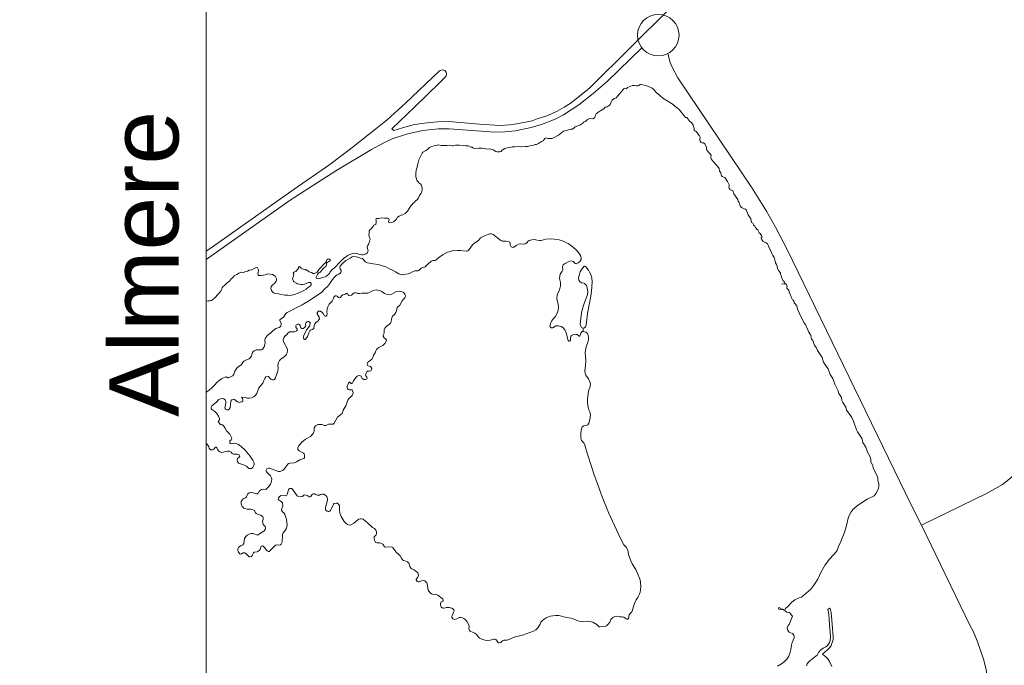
# Model space of a CAD drawing. Header units: metres. Extents: x 160756 to 160966, y 503283 to 503570.
# Tile 20 of 26: x 160910.49 to 160922.35, y 503379.82 to 503387.6. Entities that reach past the tile are written whole.
import ezdxf

# ---------------------------------------------------------------- set-up
doc = ezdxf.new("R2010")
doc.units = ezdxf.units.M
doc.header["$MEASUREMENT"] = 0
doc.linetypes.add('DGN Style 7', pattern=[13.626466, 6.13191, -2.725293, 2.04397, -2.725293])
for name, color, linetype, lineweight in [('kader', 7, 'Continuous', 0), ('tekening-onderhoek', 7, 'Continuous', 0), ('X-TA-MAATVOERING', 7, 'Continuous', 0)]:
    doc.layers.add(name, color=color, linetype=linetype, lineweight=lineweight)
doc.styles.add('ARIAL', font='arial.ttf', dxfattribs={"height": 2.5})
doc.styles.add('Style-Arial', font='arial.ttf')

# ---------------------------------------------------------------- blocks, each defined once
blk = doc.blocks.new('KA3')
at = {"linetype": 'DGN Style 7'}
blk.add_wipeout([(4200, 0), (4200, 2946), (0, 2946), (0, 0), (4200, 0), (4080, 110), (118.4, 110), (118.4, 2836), (4080, 2836), (4080, 110)], dxfattribs=at)
blk = doc.blocks.new('TOP_zwartwit')
at = {"flags": 128}
for points in [[(-82.639, -73.7), (-83.987, -75.033), (-84.536, -75.578), (-84.757, -75.794), (-85.085, -76.066), (-85.232, -76.178), (-85.374, -76.265), (-85.545, -76.363), (-85.77, -76.464), (-86.021, -76.545), (-86.148, -76.593), (-86.345, -76.635), (-86.569, -76.677), (-86.689, -76.687), (-86.92, -76.703), (-87.41, -76.677), (-88.066, -76.616), (-88.332, -76.61), (-88.511, -76.622), (-88.672, -76.642), (-88.977, -76.685), (-89.269, -76.758), (-89.479, -76.826), (-89.525, -76.785), (-88.972, -76.254), (-88.389, -75.686), (-88.233, -75.532), (-88.219, -75.512), (-88.206, -75.464), (-88.216, -75.418), (-88.25, -75.378), (-88.27, -75.37), (-88.315, -75.361), (-88.36, -75.377), (-88.383, -75.393), (-89.2, -76.169), (-89.639, -76.571), (-90.494, -77.247), (-91.019, -77.643), (-91.882, -78.244), (-93.825, -79.616), (-94, -79.739)], [(-94, -79.934), (-91.975, -78.508), (-90.878, -77.798), (-90.013, -77.282), (-89.721, -77.121), (-89.517, -77.028), (-89.174, -76.911), (-88.791, -76.823), (-88.4, -76.785), (-88.145, -76.785), (-87.048, -76.864), (-86.804, -76.858), (-86.549, -76.833), (-86.166, -76.756), (-85.917, -76.681), (-85.592, -76.551), (-85.391, -76.447), (-85.201, -76.332), (-85.018, -76.209), (-84.672, -75.937), (-84.336, -75.641), (-83.503, -74.83)], [(-82.876, -74.973), (-82.817, -75.183), (-82.77, -75.299), (-82.632, -75.559), (-80.86, -78.196), (-80.498, -78.774), (-80.277, -79.157), (-80.006, -79.682), (-77.015, -85.846), (-76.765, -86.341)], [(-80.229, -89.741), (-80.139, -89.685), (-80.067, -89.628), (-80.011, -89.567), (-79.963, -89.495), (-79.925, -89.405), (-79.908, -89.337), (-79.897, -89.235), (-79.88, -89.168), (-79.833, -89.054), (-79.829, -89.032), (-79.84, -88.989), (-79.853, -88.97), (-79.873, -88.951), (-79.951, -88.923), (-79.985, -88.882), (-79.993, -88.857), (-79.996, -88.811), (-79.975, -88.758), (-79.953, -88.735), (-79.868, -88.53), (-79.906, -88.504), (-79.93, -88.46), (-79.954, -88.444), (-80.011, -88.435), (-80.034, -88.422), (-80.047, -88.404), (-80.093, -88.38), (-80.169, -88.361), (-80.171, -88.364), (-80.187, -88.371), (-80.202, -88.367), (-80.21, -88.352), (-80.207, -88.336), (-80.192, -88.327), (-80.175, -88.332), (-80.166, -88.347), (-80.166, -88.349), (-80.09, -88.371), (-80.047, -88.368), (-80.04, -88.347), (-79.977, -88.296), (-79.888, -88.198), (-79.815, -88.143), (-79.71, -88.091), (-79.655, -88.073), (-79.611, -88.045), (-79.431, -87.879), (-79.354, -87.783), (-79.262, -87.64), (-79.177, -87.461), (-79.082, -87.299), (-78.978, -87.159), (-78.884, -87.054), (-78.815, -86.986), (-78.792, -86.95), (-78.765, -86.851), (-78.705, -86.734), (-78.623, -86.536), (-78.585, -86.416), (-78.518, -86.138), (-78.458, -86.019), (-78.409, -85.954), (-78.38, -85.928), (-78.302, -85.863), (-78.075, -85.712), (-77.905, -85.629), (-77.852, -85.57), (-77.82, -85.516), (-77.797, -85.448), (-77.79, -85.403), (-77.793, -85.335), (-77.813, -85.267), (-77.818, -85.198), (-77.832, -85.153), (-77.929, -84.969), (-77.932, -84.9), (-77.976, -84.832), (-77.983, -84.81), (-77.981, -84.764), (-78, -84.696), (-78.067, -84.58), (-78.104, -84.462), (-78.175, -84.35), (-78.184, -84.327), (-78.192, -84.259), (-78.305, -84.088), (-78.331, -84.04), (-78.402, -83.836), (-78.444, -83.745), (-78.487, -83.674), (-78.566, -83.566), (-78.589, -83.498), (-78.661, -83.379), (-78.68, -83.333), (-78.694, -83.265), (-78.742, -83.194), (-78.752, -83.171), (-78.768, -83.103), (-78.853, -82.941), (-78.901, -82.805), (-78.961, -82.711), (-79.015, -82.575), (-79.04, -82.53), (-79.121, -82.413), (-79.158, -82.3), (-79.268, -82.127), (-79.303, -82.058), (-79.318, -82.033), (-79.339, -82.005), (-79.348, -81.985), (-79.353, -81.96), (-79.371, -81.906), (-79.382, -81.885), (-79.395, -81.872), (-79.412, -81.848), (-79.424, -81.826), (-79.426, -81.807), (-79.422, -81.791), (-79.422, -81.776), (-79.429, -81.763), (-79.454, -81.725), (-79.478, -81.684), (-79.504, -81.628), (-79.541, -81.539), (-79.56, -81.503), (-79.587, -81.462), (-79.629, -81.388), (-79.702, -81.238), (-79.739, -81.148), (-79.751, -81.125), (-79.759, -81.105), (-79.76, -81.085), (-79.77, -81.054), (-79.781, -81.033), (-79.798, -81.011), (-79.819, -80.99), (-79.83, -80.982), (-79.834, -80.969), (-79.832, -80.959), (-79.841, -80.937), (-79.858, -80.919), (-79.87, -80.908), (-79.88, -80.891), (-79.893, -80.862), (-79.905, -80.828), (-79.923, -80.794), (-79.938, -80.755), (-79.948, -80.713), (-79.963, -80.678), (-79.999, -80.637), (-80.005, -80.625), (-80.004, -80.608), (-79.997, -80.598), (-80.01, -80.567), (-80.019, -80.534), (-80.036, -80.523), (-80.133, -80.531), (-80.133, -80.529), (-80.04, -80.521), (-80.058, -80.51), (-80.066, -80.501), (-80.072, -80.489), (-80.073, -80.478), (-80.074, -80.466), (-80.082, -80.456), (-80.1, -80.441), (-80.115, -80.417), (-80.13, -80.389), (-80.139, -80.36), (-80.147, -80.325), (-80.16, -80.288), (-80.161, -80.256), (-80.166, -80.246), (-80.176, -80.243), (-80.196, -80.219), (-80.206, -80.198), (-80.222, -80.166), (-80.238, -80.124), (-80.24, -80.11), (-80.238, -80.098), (-80.247, -80.074), (-80.26, -80.053), (-80.277, -80.013), (-80.291, -79.973), (-80.3, -79.942), (-80.306, -79.916), (-80.316, -79.888), (-80.328, -79.865), (-80.342, -79.843), (-80.354, -79.822), (-80.366, -79.795), (-80.373, -79.768), (-80.398, -79.709), (-80.41, -79.7), (-80.421, -79.685), (-80.453, -79.613), (-80.461, -79.588), (-80.474, -79.561), (-80.503, -79.537), (-80.522, -79.527), (-80.543, -79.52), (-80.579, -79.498), (-80.604, -79.473), (-80.616, -79.448), (-80.625, -79.427), (-80.622, -79.415), (-80.614, -79.407), (-80.607, -79.401), (-80.604, -79.394), (-80.605, -79.387), (-80.611, -79.373), (-80.62, -79.361), (-80.63, -79.346), (-80.642, -79.324), (-80.645, -79.314), (-80.652, -79.306), (-80.664, -79.3), (-80.672, -79.29), (-80.704, -79.23), (-80.706, -79.211), (-80.712, -79.211), (-80.719, -79.209), (-80.735, -79.195), (-80.759, -79.168), (-80.779, -79.133), (-80.807, -79.109), (-80.808, -79.09), (-80.829, -79.064), (-80.855, -79.041), (-80.879, -78.954), (-80.943, -78.856), (-80.987, -78.737), (-81.002, -78.721), (-81.036, -78.713), (-81.096, -78.683), (-81.13, -78.646), (-81.14, -78.626), (-81.154, -78.565), (-81.177, -78.53), (-81.191, -78.49), (-81.283, -78.351), (-81.31, -78.274), (-81.34, -78.268), (-81.37, -78.254), (-81.384, -78.24), (-81.397, -78.216), (-81.405, -78.197), (-81.395, -78.158), (-81.4, -78.138), (-81.441, -78.055), (-81.505, -77.962), (-81.522, -77.949), (-81.569, -77.933), (-81.583, -77.919), (-81.591, -77.899), (-81.601, -77.84), (-81.627, -77.806), (-81.642, -77.742), (-81.655, -77.72), (-81.702, -77.659), (-81.783, -77.577), (-81.828, -77.51), (-81.838, -77.488), (-81.84, -77.468), (-81.834, -77.422), (-81.933, -77.303), (-81.943, -77.28), (-81.945, -77.235), (-81.985, -77.144), (-82.017, -77.121), (-82.033, -77.127), (-82.05, -77.123), (-82.078, -77.106), (-82.094, -77.087), (-82.105, -77.042), (-82.092, -76.984), (-82.111, -76.951), (-82.189, -76.854), (-82.224, -76.835), (-82.237, -76.816), (-82.244, -76.792), (-82.246, -76.735), (-82.266, -76.696), (-82.308, -76.636), (-82.345, -76.609), (-82.415, -76.514), (-82.453, -76.51), (-82.606, -76.32), (-82.642, -76.285), (-82.706, -76.237), (-82.749, -76.202), (-82.79, -76.179), (-82.996, -76.044), (-83.068, -75.979), (-83.093, -75.956), (-83.151, -75.915), (-83.19, -75.868), (-83.206, -75.847), (-83.249, -75.802), (-83.322, -75.776), (-83.384, -75.749), (-83.456, -75.732), (-83.511, -75.715), (-83.534, -75.716), (-83.554, -75.727), (-83.577, -75.741), (-83.601, -75.748), (-83.636, -75.746), (-83.681, -75.738), (-83.726, -75.745), (-83.81, -75.776), (-83.851, -75.793), (-83.875, -75.824), (-83.928, -75.817), (-83.943, -75.826), (-84.08, -75.992), (-84.121, -76.04), (-84.166, -76.056), (-84.22, -76.094), (-84.232, -76.127), (-84.266, -76.196), (-84.288, -76.223), (-84.339, -76.255), (-84.382, -76.261), (-84.417, -76.302), (-84.458, -76.328), (-84.499, -76.351), (-84.526, -76.368), (-84.567, -76.404), (-84.604, -76.421), (-84.616, -76.453), (-84.627, -76.49), (-84.644, -76.519), (-84.68, -76.541), (-84.759, -76.54), (-84.811, -76.565), (-84.86, -76.607), (-84.905, -76.626), (-84.931, -76.657), (-84.976, -76.69), (-85.04, -76.71), (-85.105, -76.736), (-85.127, -76.754), (-85.173, -76.792), (-85.212, -76.791), (-85.291, -76.822), (-85.39, -76.845), (-85.43, -76.871), (-85.512, -76.938), (-85.613, -76.993), (-85.666, -77.023), (-85.728, -77.019), (-85.765, -77.017), (-85.809, -77.006), (-85.836, -77.018), (-85.856, -77.042), (-85.883, -77.078), (-85.916, -77.095), (-85.992, -77.14), (-86.039, -77.161), (-86.075, -77.165), (-86.092, -77.17), (-86.113, -77.179), (-86.166, -77.184), (-86.257, -77.211), (-86.315, -77.209), (-86.41, -77.217), (-86.472, -77.209), (-86.561, -77.22), (-86.625, -77.22), (-86.694, -77.236), (-86.747, -77.241), (-86.802, -77.259), (-86.84, -77.283), (-86.876, -77.308), (-86.891, -77.336), (-86.93, -77.341), (-86.988, -77.342), (-87.017, -77.33), (-87.086, -77.29), (-87.113, -77.287), (-87.167, -77.27), (-87.24, -77.278), (-87.283, -77.259), (-87.351, -77.255), (-87.433, -77.252), (-87.528, -77.262), (-87.575, -77.241), (-87.588, -77.228), (-87.62, -77.229), (-87.681, -77.197), (-87.752, -77.198), (-87.811, -77.186), (-87.904, -77.181), (-87.992, -77.183), (-88.05, -77.198), (-88.074, -77.192), (-88.136, -77.177), (-88.19, -77.19), (-88.267, -77.189), (-88.336, -77.184), (-88.408, -77.174), (-88.455, -77.185), (-88.507, -77.197), (-88.566, -77.209), (-88.62, -77.235), (-88.668, -77.283), (-88.704, -77.312), (-88.781, -77.346), (-88.796, -77.375), (-88.857, -77.499), (-88.879, -77.531), (-88.898, -77.626), (-88.916, -77.709), (-88.937, -77.779), (-88.949, -77.865), (-88.951, -77.94), (-88.943, -77.967), (-88.926, -78.024), (-88.908, -78.051), (-88.878, -78.082), (-88.864, -78.1), (-88.832, -78.113), (-88.808, -78.149), (-88.8, -78.17), (-88.795, -78.223), (-88.796, -78.261), (-88.8, -78.295), (-88.819, -78.333), (-88.862, -78.397), (-88.884, -78.451), (-88.913, -78.5), (-88.952, -78.522), (-88.976, -78.557), (-89.017, -78.587), (-89.04, -78.607), (-89.069, -78.645), (-89.11, -78.703), (-89.152, -78.772), (-89.202, -78.824), (-89.26, -78.86), (-89.301, -78.867), (-89.351, -78.889), (-89.39, -78.914), (-89.425, -78.971), (-89.485, -79.027), (-89.526, -79.047), (-89.579, -79.049), (-89.595, -79.04), (-89.605, -79.021), (-89.587, -78.977), (-89.597, -78.958), (-89.629, -78.94), (-89.7, -78.936), (-89.768, -78.935), (-89.837, -78.949), (-89.903, -78.951), (-89.914, -78.963), (-89.907, -78.995), (-89.904, -79.036), (-89.912, -79.089), (-89.956, -79.111), (-89.992, -79.153), (-90.017, -79.187), (-90.05, -79.212), (-90.073, -79.25), (-90.069, -79.277), (-90.071, -79.302), (-90.082, -79.356), (-90.065, -79.4), (-90.053, -79.426), (-90.052, -79.444), (-90.058, -79.476), (-90.068, -79.493), (-90.076, -79.53), (-90.091, -79.573), (-90.109, -79.603), (-90.117, -79.633), (-90.115, -79.671), (-90.104, -79.7), (-90.098, -79.726), (-90.104, -79.745), (-90.124, -79.784), (-90.146, -79.802), (-90.217, -79.82), (-90.247, -79.82), (-90.297, -79.815), (-90.322, -79.807), (-90.35, -79.798), (-90.375, -79.795), (-90.421, -79.785), (-90.471, -79.789), (-90.576, -79.833), (-90.606, -79.851), (-90.641, -79.876), (-90.681, -79.902), (-90.713, -79.934), (-90.742, -79.959), (-90.787, -80.005), (-90.824, -80.051), (-90.852, -80.081), (-90.908, -80.133), (-90.963, -80.178), (-90.987, -80.208), (-91.009, -80.232), (-91.022, -80.26), (-91.035, -80.279), (-91.053, -80.298), (-91.074, -80.317), (-91.1, -80.339), (-91.129, -80.35), (-91.167, -80.361), (-91.206, -80.373), (-91.264, -80.397), (-91.328, -80.401), (-91.341, -80.397), (-91.347, -80.374), (-91.347, -80.359), (-91.335, -80.33), (-91.314, -80.295), (-91.3, -80.274), (-91.282, -80.26), (-91.263, -80.251), (-91.244, -80.234), (-91.205, -80.188), (-91.17, -80.144), (-91.139, -80.119), (-91.12, -80.101), (-91.101, -80.068), (-91.097, -80.051), (-91.103, -80.039), (-91.098, -80.023), (-91.086, -80.01), (-91.068, -79.999), (-91.054, -79.99), (-91.028, -79.977), (-91.015, -79.963), (-91.012, -79.946), (-91.024, -79.933), (-91.046, -79.92), (-91.069, -79.924), (-91.091, -79.946), (-91.112, -79.992), (-91.154, -80.038), (-91.189, -80.073), (-91.239, -80.127), (-91.281, -80.17), (-91.31, -80.219), (-91.326, -80.239), (-91.358, -80.261), (-91.391, -80.273), (-91.424, -80.276), (-91.463, -80.25), (-91.515, -80.23), (-91.565, -80.195), (-91.589, -80.193), (-91.608, -80.178), (-91.66, -80.171), (-91.715, -80.143), (-91.751, -80.106), (-91.773, -80.12), (-91.777, -80.141), (-91.795, -80.172), (-91.836, -80.224), (-91.89, -80.239), (-91.901, -80.262), (-91.89, -80.291), (-91.892, -80.341), (-91.908, -80.377), (-91.921, -80.395), (-91.914, -80.421), (-91.899, -80.458), (-91.877, -80.477), (-91.823, -80.508), (-91.799, -80.525), (-91.749, -80.534), (-91.723, -80.542), (-91.678, -80.542), (-91.632, -80.527), (-91.535, -80.488), (-91.485, -80.488), (-91.47, -80.516), (-91.474, -80.546), (-91.494, -80.575), (-91.563, -80.629), (-91.587, -80.651), (-91.7, -80.718), (-91.732, -80.722), (-91.786, -80.75), (-91.875, -80.783), (-91.977, -80.804), (-92.029, -80.798), (-92.101, -80.794), (-92.192, -80.781), (-92.255, -80.765), (-92.345, -80.757), (-92.376, -80.737), (-92.411, -80.711), (-92.428, -80.683), (-92.443, -80.631), (-92.437, -80.598), (-92.421, -80.568), (-92.398, -80.549), (-92.354, -80.514), (-92.326, -80.481), (-92.311, -80.462), (-92.304, -80.44), (-92.302, -80.399), (-92.341, -80.341), (-92.361, -80.319), (-92.4, -80.297), (-92.456, -80.286), (-92.515, -80.282), (-92.582, -80.306), (-92.673, -80.321), (-92.731, -80.321), (-92.749, -80.306), (-92.757, -80.284), (-92.751, -80.247), (-92.741, -80.202), (-92.745, -80.167), (-92.76, -80.138), (-92.797, -80.131), (-92.84, -80.15), (-92.901, -80.184), (-92.963, -80.193), (-93.003, -80.221), (-93.044, -80.226), (-93.106, -80.247), (-93.144, -80.245), (-93.214, -80.267), (-93.264, -80.298), (-93.329, -80.33), (-93.349, -80.36), (-93.376, -80.389), (-93.4, -80.403), (-93.417, -80.424), (-93.448, -80.469), (-93.461, -80.474), (-93.484, -80.493), (-93.515, -80.526), (-93.553, -80.551), (-93.587, -80.586), (-93.604, -80.602), (-93.618, -80.604), (-93.616, -80.62), (-93.626, -80.647), (-93.653, -80.708), (-93.714, -80.775), (-93.793, -80.859), (-93.844, -80.907), (-93.874, -80.928), (-93.904, -80.932), (-93.951, -80.935), (-94, -80.938), (-94, -80.938)], [(-94, -83.132), (-94, -83.132), (-93.982, -83.124), (-93.931, -83.088), (-93.86, -83.029), (-93.791, -82.959), (-93.74, -82.9), (-93.687, -82.853), (-93.631, -82.815), (-93.546, -82.772), (-93.52, -82.768), (-93.478, -82.786), (-93.461, -82.786), (-93.378, -82.751), (-93.36, -82.737), (-93.333, -82.704), (-93.31, -82.628), (-93.264, -82.554), (-93.228, -82.521), (-93.164, -82.483), (-93.147, -82.466), (-93.122, -82.423), (-93.089, -82.388), (-93.03, -82.354), (-92.966, -82.331), (-92.932, -82.302), (-92.905, -82.256), (-92.887, -82.18), (-92.868, -82.154), (-92.845, -82.134), (-92.794, -82.116), (-92.743, -82.11), (-92.667, -82.112), (-92.65, -82.106), (-92.631, -82.089), (-92.602, -82.044), (-92.592, -82.018), (-92.58, -81.941), (-92.586, -81.89), (-92.583, -81.875), (-92.57, -81.828), (-92.534, -81.778), (-92.495, -81.744), (-92.458, -81.722), (-92.397, -81.652), (-92.325, -81.601), (-92.24, -81.573), (-92.219, -81.559), (-92.205, -81.542), (-92.192, -81.496), (-92.195, -81.477), (-92.227, -81.403), (-92.223, -81.389), (-92.208, -81.372), (-92.171, -81.352), (-92.138, -81.326), (-92.077, -81.241), (-92.045, -81.211), (-91.69, -81.027), (-91.51, -80.921), (-91.21, -80.72), (-91.146, -80.651), (-91.066, -80.581), (-91.017, -80.518), (-90.955, -80.422), (-90.915, -80.368), (-90.871, -80.323), (-90.847, -80.309), (-90.804, -80.289), (-90.77, -80.267), (-90.756, -80.249), (-90.749, -80.225), (-90.751, -80.203), (-90.77, -80.157), (-90.778, -80.143), (-90.783, -80.119), (-90.768, -80.093), (-90.72, -80.041), (-90.633, -79.957), (-90.584, -79.934), (-90.532, -79.903), (-90.481, -79.87), (-90.438, -79.862), (-90.388, -79.869), (-90.342, -79.882), (-90.283, -79.901), (-90.233, -79.908), (-90.207, -79.939), (-90.169, -79.994), (-90.116, -80.018), (-89.974, -80.038), (-89.854, -80.06), (-89.67, -80.111), (-89.601, -80.15), (-89.507, -80.193), (-89.434, -80.234), (-89.36, -80.282), (-89.294, -80.303), (-89.132, -80.283), (-89.085, -80.267), (-89.014, -80.223), (-88.974, -80.209), (-88.902, -80.206), (-88.876, -80.198), (-88.821, -80.147), (-88.8, -80.136), (-88.726, -80.114), (-88.66, -80.045), (-88.58, -79.974), (-88.533, -79.956), (-88.482, -79.956), (-88.468, -79.95), (-88.394, -79.885), (-88.292, -79.812), (-88.188, -79.763), (-88.145, -79.749), (-88.074, -79.73), (-87.947, -79.715), (-87.87, -79.716), (-87.734, -79.737), (-87.693, -79.727), (-87.659, -79.696), (-87.579, -79.586), (-87.524, -79.535), (-87.435, -79.475), (-87.387, -79.417), (-87.292, -79.364), (-87.167, -79.318), (-87.124, -79.316), (-87.085, -79.333), (-86.896, -79.478), (-86.866, -79.493), (-86.781, -79.492), (-86.739, -79.498), (-86.699, -79.51), (-86.681, -79.522), (-86.674, -79.543), (-86.676, -79.563), (-86.676, -79.583), (-86.652, -79.631), (-86.606, -79.645), (-86.589, -79.638), (-86.532, -79.597), (-86.47, -79.57), (-86.424, -79.56), (-86.356, -79.563), (-86.314, -79.557), (-86.271, -79.532), (-86.237, -79.496), (-86.214, -79.481), (-86.155, -79.458), (-86.087, -79.454), (-86.027, -79.471), (-85.968, -79.479), (-85.925, -79.478), (-85.812, -79.448), (-85.676, -79.44), (-85.613, -79.442), (-85.494, -79.465), (-85.375, -79.503), (-85.316, -79.532), (-85.276, -79.553), (-85.188, -79.614), (-85.083, -79.703), (-85.035, -79.759), (-84.98, -79.838), (-84.963, -79.897), (-84.963, -79.937), (-84.987, -79.973), (-85.032, -80.014), (-85.066, -80.034), (-85.086, -80.038), (-85.106, -80.034), (-85.157, -79.988), (-85.18, -79.975), (-85.199, -79.971), (-85.239, -79.978), (-85.279, -79.992), (-85.353, -80.029), (-85.396, -80.066), (-85.405, -80.082), (-85.413, -80.121), (-85.408, -80.181), (-85.413, -80.199), (-85.421, -80.221), (-85.466, -80.292), (-85.479, -80.331), (-85.482, -80.391), (-85.465, -80.49), (-85.465, -80.569), (-85.487, -80.669), (-85.538, -80.788), (-85.551, -80.867), (-85.544, -80.927), (-85.518, -81.006), (-85.513, -81.085), (-85.521, -81.165), (-85.533, -81.204), (-85.559, -81.264), (-85.593, -81.314), (-85.633, -81.357), (-85.679, -81.426), (-85.705, -81.485), (-85.72, -81.545), (-85.713, -81.563), (-85.69, -81.581), (-85.67, -81.587), (-85.65, -81.586), (-85.63, -81.577), (-85.574, -81.536), (-85.551, -81.532), (-85.508, -81.536), (-85.449, -81.553), (-85.409, -81.576), (-85.354, -81.634), (-85.323, -81.703), (-85.28, -81.885), (-85.262, -81.902), (-85.242, -81.902), (-85.224, -81.889), (-85.221, -81.822), (-85.211, -81.791), (-85.195, -81.77), (-85.151, -81.743), (-85.106, -81.736), (-85.083, -81.74), (-85.063, -81.746), (-85.011, -81.783), (-84.998, -81.78), (-84.984, -81.763), (-84.971, -81.712), (-84.958, -81.686), (-84.939, -81.672), (-84.915, -81.67), (-84.915, -81.59), (-84.954, -81.576), (-84.967, -81.562), (-84.98, -81.528), (-84.985, -81.491), (-84.974, -81.352), (-84.946, -81.173), (-84.895, -80.995), (-84.811, -80.776), (-84.801, -80.705), (-84.824, -80.586), (-84.835, -80.565), (-84.851, -80.545), (-84.885, -80.518), (-84.902, -80.51), (-84.957, -80.498), (-84.997, -80.467), (-85.018, -80.43), (-85.026, -80.391), (-85.014, -80.311), (-84.987, -80.236), (-84.95, -80.167), (-84.893, -80.096), (-84.876, -80.094), (-84.841, -80.124), (-84.784, -80.195), (-84.761, -80.239), (-84.734, -80.297), (-84.71, -80.377), (-84.699, -80.481), (-84.713, -80.7), (-84.727, -80.819), (-84.815, -81.236), (-84.844, -81.522), (-84.849, -81.542), (-84.862, -81.563), (-84.88, -81.58), (-84.915, -81.59), (-84.915, -81.67), (-84.854, -81.686), (-84.814, -81.723), (-84.795, -81.769), (-84.784, -81.814), (-84.784, -81.859), (-84.794, -81.905), (-84.841, -82.041), (-84.866, -82.177), (-84.855, -82.381), (-84.861, -82.494), (-84.878, -82.63), (-84.869, -82.676), (-84.854, -82.721), (-84.787, -82.815), (-84.752, -82.886), (-84.742, -82.931), (-84.747, -82.999), (-84.784, -83.112), (-84.807, -83.294), (-84.807, -83.385), (-84.798, -83.498), (-84.788, -83.543), (-84.757, -83.611), (-84.742, -83.679), (-84.756, -83.793), (-84.78, -83.883), (-84.805, -83.919), (-84.842, -83.934), (-84.902, -83.944), (-84.939, -83.969), (-84.957, -84.014), (-84.966, -84.059), (-84.974, -84.122), (-84.974, -84.221), (-84.966, -84.28), (-84.956, -84.3), (-84.902, -84.357), (-84.872, -84.408), (-84.818, -84.606), (-84.716, -84.924), (-84.659, -85.103), (-84.574, -85.341), (-84.454, -85.658), (-84.301, -86.035), (-84.114, -86.452), (-84.006, -86.679), (-83.936, -86.813), (-83.875, -86.881), (-83.858, -86.908), (-83.834, -86.976), (-83.82, -87.044), (-83.765, -87.203), (-83.734, -87.271), (-83.647, -87.41), (-83.612, -87.478), (-83.545, -87.66), (-83.531, -87.728), (-83.523, -87.818), (-83.531, -87.909), (-83.542, -87.955), (-83.566, -88.023), (-83.598, -88.082), (-83.639, -88.142), (-83.68, -88.232), (-83.704, -88.3), (-83.731, -88.414), (-83.741, -88.432), (-83.778, -88.462), (-83.809, -88.5), (-83.822, -88.591), (-83.839, -88.607), (-83.861, -88.609), (-83.881, -88.601), (-83.932, -88.561), (-83.975, -88.547), (-84.043, -88.546), (-84.111, -88.533), (-84.156, -88.541), (-84.199, -88.563), (-84.233, -88.594), (-84.247, -88.614), (-84.274, -88.679), (-84.31, -88.727), (-84.353, -88.765), (-84.373, -88.773), (-84.509, -88.793), (-84.533, -88.79), (-84.59, -88.733), (-84.681, -88.68), (-84.726, -88.668), (-84.8, -88.658), (-84.907, -88.669), (-84.975, -88.662), (-85.044, -88.645), (-85.134, -88.604), (-85.202, -88.581), (-85.316, -88.567), (-85.503, -88.521), (-85.579, -88.514), (-85.707, -88.533), (-85.808, -88.575), (-85.854, -88.604), (-85.897, -88.639), (-85.932, -88.682), (-85.954, -88.724), (-86.005, -88.815), (-86.059, -88.86), (-86.116, -88.893), (-86.38, -88.991), (-86.556, -89.034), (-86.704, -89.099), (-86.75, -89.109), (-86.818, -89.112), (-86.841, -89.117), (-86.862, -89.132), (-86.896, -89.167), (-86.937, -89.18), (-86.957, -89.176), (-86.974, -89.161), (-87.004, -89.113), (-87.02, -89.099), (-87.043, -89.089), (-87.065, -89.09), (-87.156, -89.113), (-87.245, -89.119), (-87.344, -89.096), (-87.41, -89.061), (-87.454, -89.019), (-87.485, -88.978), (-87.523, -88.945), (-87.579, -88.917), (-87.623, -88.906), (-87.64, -88.896), (-87.657, -88.876), (-87.673, -88.832), (-87.66, -88.772), (-87.68, -88.727), (-87.71, -88.673), (-87.738, -88.635), (-87.775, -88.601), (-87.825, -88.574), (-87.864, -88.564), (-87.904, -88.568), (-87.958, -88.595), (-88.017, -88.612), (-88.034, -88.609), (-88.059, -88.597), (-88.078, -88.561), (-88.078, -88.541), (-88.074, -88.522), (-88.03, -88.422), (-88.027, -88.402), (-88.033, -88.383), (-88.047, -88.363), (-88.08, -88.343), (-88.148, -88.326), (-88.21, -88.322), (-88.267, -88.339), (-88.284, -88.339), (-88.311, -88.329), (-88.334, -88.312), (-88.355, -88.275), (-88.356, -88.235), (-88.342, -88.198), (-88.295, -88.174), (-88.291, -88.164), (-88.29, -88.144), (-88.295, -88.125), (-88.311, -88.105), (-88.42, -88.031), (-88.454, -88.014), (-88.545, -88.006), (-88.572, -87.997), (-88.614, -87.964), (-88.65, -87.909), (-88.677, -87.75), (-88.685, -87.731), (-88.715, -87.695), (-88.732, -87.685), (-88.772, -87.675), (-88.814, -87.684), (-88.871, -87.706), (-88.888, -87.705), (-88.913, -87.695), (-88.937, -87.66), (-88.939, -87.64), (-88.902, -87.59), (-88.886, -87.552), (-88.892, -87.512), (-88.903, -87.49), (-88.953, -87.437), (-89.004, -87.41), (-89.048, -87.395), (-89.071, -87.376), (-89.095, -87.339), (-89.11, -87.28), (-89.12, -87.26), (-89.151, -87.226), (-89.185, -87.209), (-89.246, -87.189), (-89.269, -87.173), (-89.295, -87.138), (-89.327, -87.076), (-89.346, -87.053), (-89.426, -86.981), (-89.499, -86.88), (-89.537, -86.86), (-89.682, -86.872), (-89.704, -86.86), (-89.747, -86.802), (-89.778, -86.781), (-89.812, -86.769), (-89.891, -86.767), (-89.917, -86.754), (-89.93, -86.738), (-89.952, -86.679), (-89.955, -86.639), (-89.949, -86.618), (-89.904, -86.577), (-89.893, -86.537), (-89.893, -86.497), (-89.9, -86.477), (-89.908, -86.458), (-89.941, -86.421), (-89.991, -86.397), (-90.012, -86.38), (-90.101, -86.289), (-90.217, -86.197), (-90.257, -86.187), (-90.28, -86.187), (-90.322, -86.198), (-90.342, -86.21), (-90.439, -86.289), (-90.512, -86.331), (-90.552, -86.337), (-90.593, -86.326), (-90.637, -86.292), (-90.677, -86.252), (-90.75, -86.129), (-90.777, -86.049), (-90.789, -85.97), (-90.789, -85.871), (-90.814, -85.831), (-90.847, -85.813), (-90.869, -85.808), (-90.912, -85.82), (-90.929, -85.831), (-90.943, -85.851), (-91.008, -85.987), (-91.023, -86.001), (-91.045, -86.01), (-91.062, -86.013), (-91.088, -86.004), (-91.122, -85.973), (-91.125, -85.953), (-91.123, -85.913), (-91.078, -85.735), (-91.078, -85.695), (-91.091, -85.655), (-91.108, -85.631), (-91.129, -85.613), (-91.161, -85.596), (-91.207, -85.592), (-91.249, -85.603), (-91.269, -85.614), (-91.309, -85.62), (-91.326, -85.617), (-91.368, -85.597), (-91.388, -85.587), (-91.411, -85.587), (-91.434, -85.594), (-91.451, -85.609), (-91.479, -85.648), (-91.493, -85.655), (-91.516, -85.654), (-91.57, -85.621), (-91.626, -85.61), (-91.648, -85.62), (-91.68, -85.651), (-91.737, -85.661), (-91.779, -85.648), (-91.804, -85.633), (-91.847, -85.579), (-91.92, -85.472), (-91.935, -85.46), (-91.958, -85.453), (-91.981, -85.457), (-91.999, -85.468), (-92.015, -85.488), (-92.045, -85.597), (-92.06, -85.613), (-92.077, -85.624), (-92.1, -85.63), (-92.195, -85.624), (-92.234, -85.647), (-92.259, -85.687), (-92.263, -85.725), (-92.192, -85.766), (-92.164, -85.803), (-92.157, -85.823), (-92.149, -85.851), (-92.152, -85.874), (-92.166, -85.919), (-92.179, -85.94), (-92.183, -85.976), (-92.162, -86.017), (-92.128, -86.044), (-92.105, -86.081), (-92.067, -86.2), (-92.047, -86.339), (-92.054, -86.384), (-92.071, -86.429), (-92.098, -86.472), (-92.148, -86.526), (-92.158, -86.571), (-92.171, -86.752), (-92.191, -86.796), (-92.209, -86.812), (-92.247, -86.823), (-92.287, -86.816), (-92.329, -86.825), (-92.466, -86.961), (-92.485, -86.971), (-92.502, -86.972), (-92.529, -86.961), (-92.546, -86.945), (-92.583, -86.886), (-92.616, -86.852), (-92.638, -86.842), (-92.677, -86.847), (-92.701, -86.923), (-92.715, -86.945), (-92.752, -86.975), (-92.772, -86.984), (-92.84, -86.993), (-92.858, -87.005), (-92.892, -87.074), (-92.908, -87.093), (-92.945, -87.103), (-92.962, -87.101), (-92.984, -87.087), (-93.035, -87.029), (-93.067, -87.008), (-93.112, -87.01), (-93.149, -87.033), (-93.166, -87.036), (-93.191, -87.029), (-93.224, -86.991), (-93.238, -86.951), (-93.238, -86.911), (-93.221, -86.877), (-93.177, -86.84), (-93.12, -86.813), (-93.095, -86.784), (-93.075, -86.665), (-93.044, -86.612), (-93.016, -86.584), (-92.964, -86.554), (-92.945, -86.548), (-92.905, -86.541), (-92.865, -86.541), (-92.826, -86.554), (-92.789, -86.577), (-92.769, -86.58), (-92.749, -86.574), (-92.695, -86.53), (-92.607, -86.482), (-92.593, -86.468), (-92.572, -86.432), (-92.569, -86.412), (-92.579, -86.373), (-92.624, -86.322), (-92.638, -86.282), (-92.64, -86.242), (-92.627, -86.202), (-92.626, -86.163), (-92.633, -86.143), (-92.648, -86.123), (-92.681, -86.1), (-92.749, -86.086), (-92.794, -86.056), (-92.809, -86.041), (-92.837, -85.986), (-92.854, -85.976), (-92.888, -85.96), (-92.928, -85.952), (-93.013, -85.953), (-93.047, -85.947), (-93.089, -85.93), (-93.129, -85.892), (-93.15, -85.854), (-93.157, -85.814), (-93.153, -85.773), (-93.135, -85.735), (-93.11, -85.705), (-93.055, -85.681), (-93.025, -85.655), (-92.996, -85.582), (-92.967, -85.559), (-92.928, -85.546), (-92.888, -85.553), (-92.789, -85.584), (-92.769, -85.582), (-92.75, -85.569), (-92.712, -85.515), (-92.664, -85.482), (-92.624, -85.472), (-92.566, -85.477), (-92.549, -85.465), (-92.487, -85.407), (-92.451, -85.352), (-92.436, -85.315), (-92.424, -85.275), (-92.42, -85.236), (-92.429, -85.196), (-92.453, -85.154), (-92.545, -85.057), (-92.552, -85.037), (-92.552, -85.017), (-92.539, -84.982), (-92.497, -84.964), (-92.475, -84.964), (-92.259, -85.043), (-92.219, -85.046), (-92.199, -85.042), (-92.161, -85.023), (-92.132, -84.995), (-92.033, -84.867), (-92.016, -84.856), (-91.978, -84.842), (-91.879, -84.836), (-91.859, -84.829), (-91.825, -84.813), (-91.744, -84.762), (-91.648, -84.731), (-91.633, -84.717), (-91.628, -84.7), (-91.631, -84.66), (-91.642, -84.621), (-91.652, -84.605), (-91.762, -84.551), (-91.788, -84.516), (-91.792, -84.496), (-91.794, -84.476), (-91.779, -84.436), (-91.703, -84.35), (-91.609, -84.268), (-91.489, -84.2), (-91.422, -84.129), (-91.404, -84.093), (-91.4, -84.073), (-91.401, -84.014), (-91.395, -83.994), (-91.364, -83.946), (-91.309, -83.917), (-91.269, -83.913), (-91.21, -83.917), (-91.15, -83.936), (-91.11, -83.934), (-91.054, -83.909), (-90.954, -83.908), (-90.94, -83.903), (-90.912, -83.881), (-90.834, -83.739), (-90.799, -83.703), (-90.752, -83.674), (-90.725, -83.647), (-90.715, -83.628), (-90.702, -83.569), (-90.636, -83.467), (-90.619, -83.427), (-90.604, -83.367), (-90.589, -83.328), (-90.553, -83.278), (-90.525, -83.254), (-90.495, -83.23), (-90.471, -83.197), (-90.46, -83.158), (-90.46, -83.138), (-90.471, -83.098), (-90.484, -83.081), (-90.556, -83.081), (-90.582, -83.067), (-90.596, -83.053), (-90.606, -83.033), (-90.603, -82.993), (-90.569, -82.914), (-90.55, -82.894), (-90.541, -82.895), (-90.509, -82.921), (-90.49, -82.922), (-90.475, -82.917), (-90.45, -82.86), (-90.42, -82.81), (-90.373, -82.759), (-90.345, -82.74), (-90.305, -82.732), (-90.285, -82.738), (-90.268, -82.749), (-90.254, -82.769), (-90.239, -82.808), (-90.203, -82.83), (-90.164, -82.832), (-90.144, -82.823), (-90.128, -82.809), (-90.122, -82.792), (-90.127, -82.772), (-90.156, -82.738), (-90.162, -82.718), (-90.146, -82.679), (-90.127, -82.642), (-90.112, -82.628), (-90.093, -82.625), (-90.073, -82.63), (-90.035, -82.619), (-90.013, -82.585), (-90.012, -82.565), (-90.03, -82.524), (-90.044, -82.513), (-90.095, -82.5), (-90.115, -82.489), (-90.122, -82.46), (-90.121, -82.44), (-90.101, -82.408), (-90.053, -82.377), (-90.009, -82.336), (-89.978, -82.279), (-89.964, -82.238), (-89.928, -82.182), (-89.915, -82.141), (-89.894, -82.106), (-89.843, -82.055), (-89.743, -82.005), (-89.69, -81.954), (-89.67, -81.922), (-89.657, -81.882), (-89.669, -81.858), (-89.713, -81.821), (-89.737, -81.78), (-89.737, -81.76), (-89.73, -81.74), (-89.711, -81.709), (-89.708, -81.63), (-89.693, -81.59), (-89.656, -81.545), (-89.587, -81.502), (-89.558, -81.474), (-89.541, -81.437), (-89.538, -81.377), (-89.519, -81.318), (-89.509, -81.301), (-89.465, -81.261), (-89.429, -81.211), (-89.414, -81.173), (-89.394, -81.092), (-89.337, -81.034), (-89.276, -80.929), (-89.256, -80.902), (-89.215, -80.863), (-89.198, -80.827), (-89.198, -80.807), (-89.21, -80.768), (-89.225, -80.747), (-89.256, -80.725), (-89.307, -80.704), (-89.347, -80.7), (-89.414, -80.708), (-89.527, -80.768), (-89.594, -80.781), (-89.662, -80.772), (-89.704, -80.755), (-89.764, -80.708), (-89.798, -80.691), (-89.866, -80.673), (-89.906, -80.67), (-89.974, -80.68), (-89.996, -80.688), (-90.104, -80.745), (-90.149, -80.751), (-90.246, -80.747), (-90.308, -80.759), (-90.342, -80.754), (-90.359, -80.744), (-90.382, -80.739), (-90.427, -80.742), (-90.447, -80.749), (-90.498, -80.796), (-90.535, -80.813), (-90.56, -80.806), (-90.575, -80.79), (-90.592, -80.752), (-90.627, -80.758), (-90.645, -80.768), (-90.708, -80.785), (-90.742, -80.815), (-90.767, -80.851), (-90.784, -80.856), (-90.811, -80.851), (-90.845, -80.817), (-90.867, -80.812), (-90.889, -80.813), (-90.909, -80.825), (-90.926, -80.847), (-90.94, -80.893), (-90.964, -80.939), (-91.034, -81.009), (-91.072, -81.077), (-91.086, -81.122), (-91.089, -81.202), (-91.083, -81.241), (-91.093, -81.287), (-91.11, -81.301), (-91.127, -81.304), (-91.15, -81.292), (-91.181, -81.236), (-91.212, -81.202), (-91.246, -81.185), (-91.269, -81.179), (-91.292, -81.18), (-91.312, -81.196), (-91.327, -81.224), (-91.327, -81.244), (-91.279, -81.323), (-91.273, -81.366), (-91.282, -81.389), (-91.312, -81.423), (-91.35, -81.45), (-91.38, -81.488), (-91.397, -81.533), (-91.402, -81.579), (-91.409, -81.597), (-91.442, -81.627), (-91.485, -81.638), (-91.502, -81.655), (-91.527, -81.701), (-91.557, -81.791), (-91.598, -81.851), (-91.615, -81.862), (-91.632, -81.862), (-91.649, -81.851), (-91.656, -81.831), (-91.653, -81.811), (-91.645, -81.771), (-91.616, -81.692), (-91.575, -81.62), (-91.51, -81.542), (-91.5, -81.522), (-91.492, -81.482), (-91.497, -81.462), (-91.512, -81.443), (-91.527, -81.431), (-91.55, -81.43), (-91.573, -81.437), (-91.591, -81.451), (-91.605, -81.488), (-91.602, -81.533), (-91.609, -81.553), (-91.641, -81.586), (-91.662, -81.596), (-91.694, -81.596), (-91.717, -81.581), (-91.728, -81.564), (-91.738, -81.525), (-91.75, -81.506), (-91.765, -81.498), (-91.788, -81.495), (-91.811, -81.499), (-91.828, -81.511), (-91.843, -81.545), (-91.84, -81.569), (-91.811, -81.613), (-91.806, -81.632), (-91.811, -81.651), (-91.829, -81.664), (-91.873, -81.678), (-91.913, -81.682), (-91.969, -81.679), (-91.989, -81.682), (-92.009, -81.692), (-92.026, -81.705), (-92.054, -81.743), (-92.105, -81.784), (-92.132, -81.828), (-92.141, -81.862), (-92.134, -81.922), (-92.047, -82.08), (-92.042, -82.12), (-92.052, -82.188), (-92.071, -82.233), (-92.087, -82.253), (-92.12, -82.285), (-92.205, -82.338), (-92.236, -82.371), (-92.261, -82.415), (-92.277, -82.491), (-92.268, -82.548), (-92.274, -82.625), (-92.282, -82.657), (-92.286, -82.67), (-92.337, -82.806), (-92.351, -82.825), (-92.369, -82.835), (-92.403, -82.836), (-92.419, -82.83), (-92.443, -82.819), (-92.461, -82.803), (-92.5, -82.755), (-92.522, -82.748), (-92.562, -82.764), (-92.59, -82.803), (-92.613, -82.849), (-92.637, -82.918), (-92.731, -83.03), (-92.783, -83.166), (-92.814, -83.209), (-92.847, -83.237), (-92.908, -83.268), (-92.976, -83.28), (-93.01, -83.278), (-93.061, -83.26), (-93.135, -83.251), (-93.147, -83.258), (-93.123, -83.285), (-93.113, -83.305), (-93.113, -83.328), (-93.12, -83.348), (-93.139, -83.363), (-93.183, -83.377), (-93.2, -83.379), (-93.244, -83.37), (-93.316, -83.309), (-93.339, -83.305), (-93.361, -83.308), (-93.381, -83.318), (-93.398, -83.336), (-93.407, -83.356), (-93.411, -83.438), (-93.425, -83.506), (-93.446, -83.545), (-93.48, -83.565), (-93.522, -83.553), (-93.541, -83.535), (-93.55, -83.518), (-93.523, -83.399), (-93.524, -83.359), (-93.539, -83.319), (-93.571, -83.298), (-93.611, -83.29), (-93.656, -83.294), (-93.693, -83.311), (-93.712, -83.325), (-93.743, -83.365), (-93.791, -83.411), (-93.865, -83.461), (-93.882, -83.495), (-93.877, -83.535), (-93.866, -83.55), (-93.788, -83.603), (-93.741, -83.652), (-93.704, -83.711), (-93.68, -83.77), (-93.68, -83.793), (-93.686, -83.815), (-93.702, -83.834), (-93.711, -83.839), (-93.659, -83.92), (-93.625, -83.915), (-93.59, -83.934), (-93.575, -83.951), (-93.548, -83.991), (-93.507, -84.069), (-93.434, -84.147), (-93.402, -84.195), (-93.383, -84.246), (-93.387, -84.269), (-93.398, -84.286), (-93.428, -84.306), (-93.434, -84.337), (-93.427, -84.358), (-93.411, -84.374), (-93.393, -84.381), (-93.322, -84.365), (-93.282, -84.37), (-93.222, -84.395), (-93.154, -84.446), (-93.059, -84.534), (-92.938, -84.679), (-92.875, -84.776), (-92.847, -84.836), (-92.845, -84.881), (-92.851, -84.904), (-92.875, -84.947), (-92.911, -84.974), (-92.928, -84.978), (-92.97, -84.971), (-93.031, -84.92), (-93.098, -84.884), (-93.149, -84.867), (-93.2, -84.857), (-93.225, -84.843), (-93.248, -84.808), (-93.254, -84.768), (-93.242, -84.733), (-93.205, -84.7), (-93.188, -84.674), (-93.205, -84.646), (-93.256, -84.626), (-93.342, -84.626), (-93.359, -84.622), (-93.371, -84.615), (-93.398, -84.577), (-93.449, -84.558), (-93.495, -84.555), (-93.539, -84.564), (-93.583, -84.581), (-93.619, -84.585), (-93.648, -84.581), (-93.669, -84.569), (-93.697, -84.554), (-93.727, -84.516), (-93.744, -84.473), (-93.761, -84.463), (-93.772, -84.463), (-93.811, -84.501), (-93.828, -84.516), (-93.849, -84.524), (-93.863, -84.527), (-93.892, -84.521), (-93.916, -84.504), (-93.928, -84.487), (-93.935, -84.448), (-93.957, -84.408), (-93.974, -84.388), (-93.985, -84.378), (-94, -84.371)], [(-71.193, -81.867), (-74.382, -84.998), (-74.619, -85.21), (-74.814, -85.356), (-75.179, -85.568), (-76.765, -86.341)], [(-75.293, -98.545), (-75.134, -90.524), (-75.15, -90.174), (-75.205, -89.826), (-75.26, -89.594), (-75.42, -89.131), (-75.52, -88.899), (-75.599, -88.754), (-76.765, -86.341)], [(-78.923, -89.746), (-78.977, -89.625), (-79.022, -89.559), (-79.06, -89.521), (-79.142, -89.46), (-79.144, -89.451), (-79.137, -89.442), (-79.024, -89.348), (-78.97, -89.286), (-78.937, -89.237), (-78.903, -89.142), (-78.894, -89.097), (-78.892, -89.029), (-78.915, -88.723), (-78.941, -88.446), (-78.955, -88.378), (-78.965, -88.354), (-78.978, -88.341), (-79.021, -88.375), (-79.008, -88.407), (-78.996, -88.486), (-78.981, -88.732), (-78.959, -89.029), (-78.964, -89.12), (-78.978, -89.165), (-79.002, -89.21), (-79.032, -89.245), (-79.069, -89.275), (-79.13, -89.306), (-79.187, -89.348), (-79.243, -89.411), (-79.265, -89.456), (-79.279, -89.473), (-79.37, -89.549), (-79.397, -89.567), (-79.448, -89.6), (-79.484, -89.64), (-79.514, -89.685), (-79.532, -89.73)]]:
    blk.add_lwpolyline(points, dxfattribs=at)
blk.add_circle((-83.105, -74.528), 0.5)
blk.add_3dface([(-4, -4), (-94, -4), (-94, -110), (-4, -110)])
at = {"style": 'ARIAL'}
blk.add_text('Almere', height=1.6667, rotation=90, dxfattribs=at).set_placement((-94.667, -83.727))
blk = doc.blocks.new('A3 zw')
at = {"layer": 'kader', "color": 7, "linetype": 'Continuous', "lineweight": 0, "xscale": 0.09999999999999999, "yscale": 0.09999999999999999, "zscale": 0.09999999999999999}
blk.add_blockref('KA3', (0, 0), dxfattribs=at)
at = {"layer": 'X-TA-MAATVOERING'}
blk.add_blockref('TOP_zwartwit', (408, 283.6), dxfattribs=at)
at = {"layer": 'tekening-onderhoek', "color": 7}
for tag, height, style in [('titel', 5, 'Style-Arial'), ('titelregel2', 5, 'Style-Arial'), ('titelregel3', 5, 'Style-Arial'), ('titelregel4', 5, 'Style-Arial'), ('archiefnummer', 3.5, 'ARIAL'), ('van bladen', 2, 'Style-Arial'), ('schaal', 2, 'ARIAL'), ('gewijzigd', 2, 'ARIAL'), ('gewijzigd2', 2, 'ARIAL'), ('datum', 2, 'ARIAL'), ('blad ', 2, 'Style-Arial'), ('get2', 2, 'ARIAL'), ('get3', 2, 'ARIAL'), ('get1', 2, 'ARIAL')]:
    blk.add_attdef(tag, (0, 0), '', height=height, dxfattribs=dict(at, style=style))

msp = doc.modelspace()

# ---------------------------------------------------------------- block references
at = {"layer": 'kader', "color": 7, "linetype": 'Continuous', "lineweight": 0, "xscale": 0.5, "yscale": 0.5, "zscale": 0.5, "rotation": 1.825240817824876e-11}
msp.add_blockref('A3 zw', (160755.734, 503282.88), dxfattribs=at)

doc.saveas('drawing.dxf')
